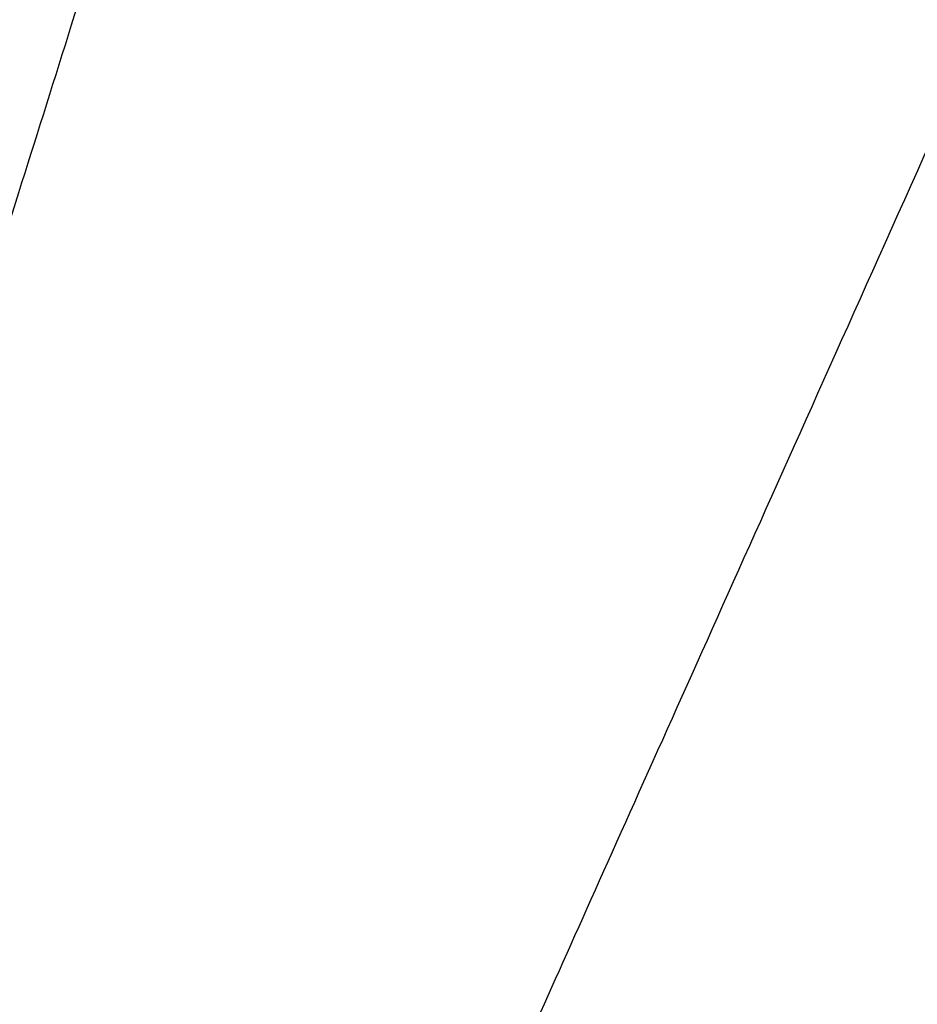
# Model space of a CAD drawing. Header units: centimetres. Extents: x 244 to 414, y 312 to 393.
# Tile 31 of 256: x 276.973 to 277.217, y 314.532 to 314.8. Entities that reach past the tile are written whole.
import ezdxf

# ---------------------------------------------------------------- set-up
doc = ezdxf.new("R2010")
doc.units = ezdxf.units.CM
doc.layers.add('solide1$solide 3', color=7, linetype='Continuous', true_color=0xffb5b5)
doc.layers.add('solide1$solide 4', color=7, linetype='Continuous', true_color=0xff00d4)

msp = doc.modelspace()

# ---------------------------------------------------------------- linework, layer by layer
at = {"layer": 'solide1$solide 3'}
for points in [[(276.87541, 315.14491, -616.78896), (277.18081, 316.04932, -616.4557), (277.20703, 316.31746, -617.6323), (277.23324, 316.5856, -618.8089), (276.92784, 315.68119, -619.14216), (276.62244, 314.77677, -619.47542), (276.59623, 314.50863, -618.29882), (276.57001, 314.24049, -617.12222), (276.87541, 315.14491, -616.78896)], [(276.87541, 314.45668, -632.00204), (277.18081, 315.36109, -631.67731), (277.20703, 315.62923, -632.8238), (277.23324, 315.89737, -633.97028), (276.92784, 314.99295, -634.29501), (276.62244, 314.08854, -634.61975), (276.59623, 313.8204, -633.47326), (276.57001, 313.55226, -632.32677), (276.87541, 314.45668, -632.00204)]]:
    msp.add_rational_spline(points, [1, 0.707106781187, 1, 0.707106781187, 1, 0.707106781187, 1, 0.707106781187, 1], degree=2, knots=[0, 0, 0, 170.778326, 170.778326, 341.556651, 341.556651, 512.334977, 512.334977, 683.113302, 683.113302, 683.113302], dxfattribs=at)
at = {"layer": 'solide1$solide 4'}
for points, weights in [([(276.26868, 314.69961, -647.04154), (276.30925, 314.78624, -649.79216), (277.4894, 317.30614, -649.79216)], [1, 0.719158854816, 1]), ([(276.50078, 314.61751, -647.04001), (276.54029, 314.70299, -649.79216), (277.708, 317.22886, -649.79216)], [1, 0.718972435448, 1]), ([(276.73262, 314.53653, -647.03831), (276.77105, 314.6207, -649.79216), (277.92699, 317.15243, -649.79216)], [1, 0.718764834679, 1]), ([(277.06567, 314.42197, -647.03577), (277.1025, 314.50416, -649.79216), (278.24082, 317.04457, -649.79216)], [1, 0.718454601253, 1])]:
    msp.add_rational_spline(points, weights, degree=2, dxfattribs=at)

doc.saveas('drawing.dxf')
